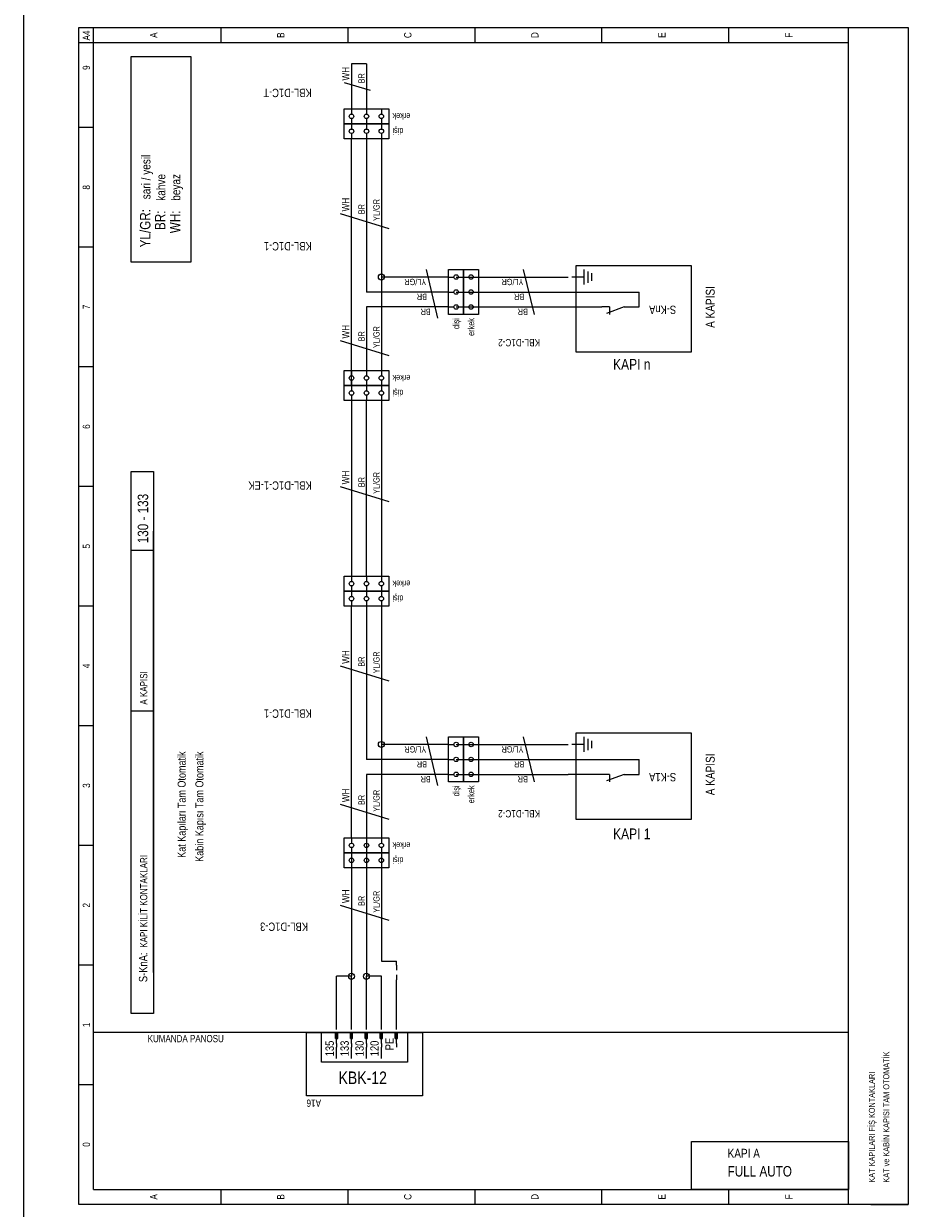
# Model space of a CAD drawing. Header units: centimetres. Extents: x 0 to 12309, y -30 to 2970.
# Tile 23 of 28: x 10194 to 10905, y 1019 to 1971. Entities that reach past the tile are written whole.
import ezdxf
from ezdxf.enums import TextEntityAlignment as Align

# ---------------------------------------------------------------- set-up
doc = ezdxf.new("R2010")
doc.units = ezdxf.units.CM
for name, color, linetype in [('ASN-CERCEVE', 7, 'CONTINUOUS'), ('ASN-ELEKTRIK', 3, 'CONTINUOUS'), ('ASN-ELEKTRIK-YAZI', 4, 'CONTINUOUS')]:
    doc.layers.add(name, color=color, linetype=linetype)
doc.styles.get("Standard").update_dxf_attribs({"font": 'arial.ttf', "width": 0.8})

msp = doc.modelspace()

# ---------------------------------------------------------------- linework, layer by layer
at = {"layer": 'ASN-CERCEVE'}
msp.add_line((10193.9, 0), (10193.9, 2970), dxfattribs=at)
at = {"layer": 'ASN-ELEKTRIK'}
for p, q in [((10238.13, 1022.32), (10238.13, 1968.08)), ((10238.13, 1968.08), (10905.3, 1968.08)), ((10250.15, 1034.34), (10250.15, 1968.08)), ((10352.33, 1968.08), (10352.33, 1956.05)), ((10454.51, 1968.08), (10454.51, 1956.05)), ((10556.69, 1968.08), (10556.69, 1956.05)), ((10658.87, 1956.05), (10658.87, 1968.08)), ((10761.04, 1956.05), (10761.04, 1968.08)), ((10857.21, 1022.32), (10857.21, 1968.08)), ((10905.3, 1968.08), (10905.3, 1022.32)), ((10238.13, 1956.05), (10857.21, 1956.05)), ((10280.21, 1779.64), (10280.21, 1944.93)), ((10280.21, 1944.93), (10328.29, 1944.93)), ((10328.29, 1944.93), (10328.29, 1779.64)), ((10469.54, 1938.92), (10457.51, 1938.92)), ((10457.51, 1938.92), (10457.51, 1902.86)), ((10469.54, 1938.92), (10469.54, 1902.86)), ((10451.5, 1923.89), (10472.54, 1917.88)), ((10451.5, 1890.84), (10451.5, 1902.86)), ((10451.5, 1902.86), (10487.57, 1902.86)), ((10457.51, 1902.86), (10457.51, 1898.65)), ((10457.51, 1895.04), (10457.51, 1890.84)), ((10469.54, 1902.86), (10469.54, 1898.65)), ((10469.54, 1895.04), (10469.54, 1890.84)), ((10481.56, 1902.86), (10481.56, 1898.65)), ((10481.56, 1895.04), (10481.56, 1890.84)), ((10487.57, 1902.86), (10487.57, 1890.84)), ((10250.15, 1887.83), (10238.13, 1887.83)), ((10487.57, 1890.84), (10451.5, 1890.84)), ((10451.5, 1878.81), (10451.5, 1890.84)), ((10451.5, 1890.84), (10487.57, 1890.84)), ((10457.51, 1890.84), (10457.51, 1886.63)), ((10469.54, 1890.84), (10469.54, 1886.63)), ((10481.56, 1890.84), (10481.56, 1886.63)), ((10487.57, 1890.84), (10487.57, 1878.81)), ((10487.57, 1878.81), (10451.5, 1878.81)), ((10457.51, 1883.02), (10457.51, 1878.81)), ((10457.51, 1692.49), (10457.51, 1878.81)), ((10469.54, 1883.02), (10469.54, 1878.81)), ((10469.54, 1878.81), (10469.54, 1755.6)), ((10481.56, 1883.02), (10481.56, 1878.81)), ((10481.56, 1878.81), (10481.56, 1767.62)), ((10448.5, 1818.71), (10487.57, 1806.69)), ((10250.15, 1791.66), (10238.13, 1791.66)), ((10328.29, 1779.64), (10280.21, 1779.64)), ((10517.62, 1773.63), (10526.64, 1734.56)), ((10535.65, 1737.57), (10535.65, 1773.63)), ((10535.65, 1773.63), (10547.67, 1773.63)), ((10547.67, 1737.57), (10547.67, 1773.63)), ((10547.67, 1773.63), (10559.69, 1773.63)), ((10547.67, 1773.63), (10547.67, 1737.57)), ((10559.69, 1773.63), (10559.69, 1737.57)), ((10604.77, 1737.57), (10595.76, 1773.63)), ((10730.99, 1776.64), (10637.83, 1776.64)), ((10637.83, 1776.64), (10637.83, 1707.52)), ((10644.44, 1773.63), (10644.44, 1761.61)), ((10647.45, 1772.13), (10647.45, 1763.11)), ((10730.99, 1707.52), (10730.99, 1776.64)), ((10535.65, 1767.62), (10481.56, 1767.62)), ((10481.56, 1767.62), (10481.56, 1692.49)), ((10535.65, 1767.62), (10539.86, 1767.62)), ((10541.66, 1767.62), (10631.82, 1767.62)), ((10547.67, 1767.62), (10551.88, 1767.62)), ((10644.44, 1767.62), (10634.82, 1767.62)), ((10650.45, 1770.63), (10650.45, 1764.62)), ((10535.65, 1755.6), (10469.54, 1755.6)), ((10535.65, 1755.6), (10539.86, 1755.6)), ((10541.66, 1755.6), (10631.82, 1755.6)), ((10547.67, 1755.6), (10551.88, 1755.6)), ((10613.79, 1755.6), (10688.92, 1755.6)), ((10688.92, 1743.58), (10688.92, 1755.6)), ((10535.65, 1743.58), (10469.54, 1743.58)), ((10469.54, 1743.58), (10469.54, 1692.49)), ((10535.65, 1743.58), (10539.86, 1743.58)), ((10541.66, 1743.58), (10631.82, 1743.58)), ((10547.67, 1743.58), (10551.88, 1743.58)), ((10613.79, 1743.58), (10625.81, 1743.58)), ((10631.82, 1743.58), (10658.87, 1743.58)), ((10664.88, 1743.58), (10658.87, 1743.58)), ((10676.9, 1743.58), (10662.47, 1738.33)), ((10664.88, 1743.58), (10664.88, 1737.57)), ((10676.9, 1743.58), (10682.91, 1743.58)), ((10682.91, 1743.58), (10688.92, 1743.58)), ((10547.67, 1737.57), (10535.65, 1737.57)), ((10559.69, 1737.57), (10547.67, 1737.57)), ((10448.5, 1716.53), (10487.57, 1704.51)), ((10637.83, 1707.52), (10730.99, 1707.52)), ((10250.15, 1695.49), (10238.13, 1695.49)), ((10451.5, 1680.47), (10451.5, 1692.49)), ((10451.5, 1692.49), (10487.57, 1692.49)), ((10457.51, 1692.49), (10457.51, 1688.28)), ((10457.51, 1680.47), (10457.51, 1692.49)), ((10469.54, 1692.49), (10469.54, 1688.28)), ((10481.56, 1692.49), (10481.56, 1688.28)), ((10487.57, 1692.49), (10487.57, 1680.47)), ((10487.57, 1680.47), (10451.5, 1680.47)), ((10451.5, 1668.45), (10451.5, 1680.47)), ((10451.5, 1680.47), (10487.57, 1680.47)), ((10457.51, 1684.68), (10457.51, 1680.47)), ((10457.51, 1680.47), (10457.51, 1676.26)), ((10469.54, 1684.68), (10469.54, 1680.47)), ((10469.54, 1680.47), (10469.54, 1676.26)), ((10481.56, 1684.68), (10481.56, 1680.47)), ((10481.56, 1680.47), (10481.56, 1676.26)), ((10487.57, 1680.47), (10487.57, 1668.45)), ((10487.57, 1668.45), (10451.5, 1668.45)), ((10457.51, 1672.65), (10457.51, 1668.45)), ((10457.51, 1668.45), (10457.51, 1527.2)), ((10469.54, 1672.65), (10469.54, 1668.45)), ((10469.54, 1527.2), (10469.54, 1668.45)), ((10481.56, 1672.65), (10481.56, 1668.45)), ((10481.56, 1668.45), (10481.56, 1527.2)), ((10280.21, 1175.59), (10280.21, 1611.35)), ((10280.21, 1611.35), (10298.24, 1611.35)), ((10298.24, 1611.35), (10298.24, 1175.59)), ((10250.15, 1599.33), (10238.13, 1599.33)), ((10448.5, 1599.33), (10487.57, 1587.31)), ((10298.24, 1208.65), (10298.24, 1563.26)), ((10280.21, 1548.24), (10298.24, 1548.24)), ((10451.5, 1515.18), (10451.5, 1527.2)), ((10451.5, 1527.2), (10487.57, 1527.2)), ((10457.51, 1527.2), (10457.51, 1522.99)), ((10469.54, 1527.2), (10469.54, 1522.99)), ((10481.56, 1527.2), (10481.56, 1522.99)), ((10487.57, 1527.2), (10487.57, 1515.18)), ((10487.57, 1515.18), (10451.5, 1515.18)), ((10451.5, 1503.16), (10451.5, 1515.18)), ((10451.5, 1515.18), (10487.57, 1515.18)), ((10457.51, 1519.39), (10457.51, 1515.18)), ((10457.51, 1515.18), (10457.51, 1510.97)), ((10469.54, 1519.39), (10469.54, 1515.18)), ((10469.54, 1515.18), (10469.54, 1510.97)), ((10481.56, 1519.39), (10481.56, 1515.18)), ((10481.56, 1515.18), (10481.56, 1510.97)), ((10487.57, 1515.18), (10487.57, 1503.16)), ((10457.51, 1507.37), (10457.51, 1503.16)), ((10469.54, 1507.37), (10469.54, 1503.16)), ((10481.56, 1507.37), (10481.56, 1503.16)), ((10250.15, 1503.16), (10238.13, 1503.16)), ((10487.57, 1503.16), (10451.5, 1503.16)), ((10457.51, 1316.83), (10457.51, 1503.16)), ((10469.54, 1503.16), (10469.54, 1379.94)), ((10481.56, 1503.16), (10481.56, 1391.97)), ((10448.5, 1455.08), (10487.57, 1443.05)), ((10280.21, 1419.01), (10298.24, 1419.01)), ((10250.15, 1406.99), (10238.13, 1406.99)), ((10730.99, 1400.98), (10637.83, 1400.98)), ((10637.83, 1400.98), (10637.83, 1331.86)), ((10730.99, 1331.86), (10730.99, 1400.98)), ((10535.65, 1391.97), (10481.56, 1391.97)), ((10481.56, 1391.97), (10481.56, 1316.83)), ((10517.62, 1397.98), (10526.64, 1358.91)), ((10535.65, 1361.91), (10535.65, 1397.98)), ((10535.65, 1397.98), (10547.67, 1397.98)), ((10535.65, 1391.97), (10539.86, 1391.97)), ((10541.66, 1391.97), (10631.82, 1391.97)), ((10547.67, 1361.91), (10547.67, 1397.98)), ((10547.67, 1397.98), (10559.69, 1397.98)), ((10547.67, 1397.98), (10547.67, 1361.91)), ((10547.67, 1391.97), (10551.88, 1391.97)), ((10559.69, 1397.98), (10559.69, 1361.91)), ((10604.77, 1361.91), (10595.76, 1397.98)), ((10644.44, 1391.97), (10634.82, 1391.97)), ((10644.44, 1397.98), (10644.44, 1385.96)), ((10647.45, 1396.47), (10647.45, 1387.46)), ((10650.45, 1394.97), (10650.45, 1388.96)), ((10535.65, 1379.94), (10469.54, 1379.94)), ((10535.65, 1379.94), (10539.86, 1379.94)), ((10541.66, 1379.94), (10631.82, 1379.94)), ((10547.67, 1379.94), (10551.88, 1379.94)), ((10613.79, 1379.94), (10688.92, 1379.94)), ((10688.92, 1367.92), (10688.92, 1379.94)), ((10535.65, 1367.92), (10469.54, 1367.92)), ((10469.54, 1367.92), (10469.54, 1307.82)), ((10535.65, 1367.92), (10539.86, 1367.92)), ((10547.67, 1361.91), (10535.65, 1361.91)), ((10541.66, 1367.92), (10631.82, 1367.92)), ((10547.67, 1367.92), (10551.88, 1367.92)), ((10559.69, 1361.91), (10547.67, 1361.91)), ((10613.79, 1367.92), (10625.81, 1367.92)), ((10658.87, 1367.92), (10631.82, 1367.92)), ((10664.88, 1367.92), (10658.87, 1367.92)), ((10676.9, 1367.92), (10662.47, 1362.67)), ((10664.88, 1367.92), (10664.88, 1361.91)), ((10676.9, 1367.92), (10682.91, 1367.92)), ((10682.91, 1367.92), (10688.92, 1367.92)), ((10448.5, 1343.88), (10487.57, 1331.86)), ((10637.83, 1331.86), (10730.99, 1331.86)), ((10451.5, 1304.81), (10451.5, 1316.83)), ((10451.5, 1316.83), (10487.57, 1316.83)), ((10457.51, 1316.83), (10457.51, 1312.63)), ((10469.54, 1316.83), (10469.54, 1312.63)), ((10481.56, 1316.83), (10481.56, 1312.63)), ((10487.57, 1316.83), (10487.57, 1304.81)), ((10250.15, 1310.82), (10238.13, 1310.82)), ((10487.57, 1304.81), (10451.5, 1304.81)), ((10451.5, 1292.79), (10451.5, 1304.81)), ((10451.5, 1304.81), (10487.57, 1304.81)), ((10457.51, 1309.02), (10457.51, 1304.81)), ((10457.51, 1304.81), (10457.51, 1300.61)), ((10457.51, 1304.81), (10457.51, 1205.64)), ((10469.54, 1309.02), (10469.54, 1304.81)), ((10469.54, 1304.81), (10469.54, 1300.61)), ((10469.54, 1304.81), (10469.54, 1205.64)), ((10481.56, 1309.02), (10481.56, 1304.81)), ((10481.56, 1304.81), (10481.56, 1300.61)), ((10481.56, 1304.81), (10481.56, 1217.66)), ((10487.57, 1304.81), (10487.57, 1292.79)), ((10457.51, 1297), (10457.51, 1292.79)), ((10469.54, 1297), (10469.54, 1292.79)), ((10481.56, 1297), (10481.56, 1292.79)), ((10487.57, 1292.79), (10451.5, 1292.79)), ((10448.5, 1262.74), (10487.57, 1250.72)), ((10250.15, 1214.66), (10238.13, 1214.66)), ((10481.56, 1217.66), (10493.58, 1217.66)), ((10493.58, 1214.66), (10493.58, 1217.66)), ((10493.58, 1214.66), (10493.58, 1210.45)), ((10457.51, 1205.64), (10445.49, 1205.64)), ((10445.49, 1166.57), (10445.49, 1205.64)), ((10457.51, 1166.57), (10457.51, 1205.64)), ((10481.56, 1205.64), (10469.54, 1205.64)), ((10469.54, 1166.57), (10469.54, 1205.64)), ((10481.56, 1166.57), (10481.56, 1205.64)), ((10493.58, 1206.84), (10493.58, 1202.64)), ((10493.58, 1166.57), (10493.58, 1202.64)), ((10298.24, 1175.59), (10280.21, 1175.59)), ((10445.49, 1162.97), (10445.49, 1166.57)), ((10457.51, 1162.97), (10457.51, 1166.57)), ((10469.54, 1162.97), (10469.54, 1166.57)), ((10481.56, 1162.97), (10481.56, 1166.57)), ((10493.58, 1162.97), (10493.58, 1166.57)), ((10478.55, 1160.56), (10250.15, 1160.56)), ((10421.45, 1109.47), (10421.45, 1160.56)), ((10421.45, 1160.56), (10514.61, 1160.56)), ((10433.47, 1136.52), (10433.47, 1160.56)), ((10433.47, 1160.56), (10502.59, 1160.56)), ((10444.59, 1160.56), (10446.4, 1160.56)), ((10444.59, 1155.75), (10444.59, 1160.56)), ((10444.59, 1155.75), (10446.4, 1155.75)), ((10444.89, 1155.75), (10444.89, 1160.56)), ((10445.19, 1155.75), (10445.19, 1160.56)), ((10445.49, 1151.55), (10445.49, 1160.56)), ((10445.79, 1155.75), (10445.79, 1160.56)), ((10446.09, 1155.75), (10446.09, 1160.56)), ((10446.4, 1155.75), (10446.4, 1160.56)), ((10456.61, 1160.56), (10458.42, 1160.56)), ((10456.61, 1155.75), (10456.61, 1160.56)), ((10456.61, 1155.75), (10458.42, 1155.75)), ((10456.91, 1155.75), (10456.91, 1160.56)), ((10457.21, 1155.75), (10457.21, 1160.56)), ((10457.51, 1151.55), (10457.51, 1160.56)), ((10457.82, 1155.75), (10457.82, 1160.56)), ((10458.12, 1155.75), (10458.12, 1160.56)), ((10458.42, 1155.75), (10458.42, 1160.56)), ((10468.63, 1160.56), (10470.44, 1160.56)), ((10468.63, 1155.75), (10468.63, 1160.56)), ((10468.63, 1155.75), (10470.44, 1155.75)), ((10468.93, 1155.75), (10468.93, 1160.56)), ((10469.24, 1155.75), (10469.24, 1160.56)), ((10469.54, 1151.55), (10469.54, 1160.56)), ((10469.84, 1155.75), (10469.84, 1160.56)), ((10470.14, 1155.75), (10470.14, 1160.56)), ((10470.44, 1155.75), (10470.44, 1160.56)), ((10857.21, 1160.56), (10478.55, 1160.56)), ((10480.66, 1160.56), (10482.46, 1160.56)), ((10480.66, 1155.75), (10480.66, 1160.56)), ((10480.66, 1155.75), (10482.46, 1155.75)), ((10480.96, 1155.75), (10480.96, 1160.56)), ((10481.26, 1155.75), (10481.26, 1160.56)), ((10481.56, 1151.55), (10481.56, 1160.56)), ((10481.86, 1155.75), (10481.86, 1160.56)), ((10482.16, 1155.75), (10482.16, 1160.56)), ((10482.46, 1155.75), (10482.46, 1160.56)), ((10492.68, 1160.56), (10494.48, 1160.56)), ((10492.68, 1155.75), (10492.68, 1160.56)), ((10492.68, 1155.75), (10494.48, 1155.75)), ((10492.98, 1155.75), (10492.98, 1160.56)), ((10493.28, 1155.75), (10493.28, 1160.56)), ((10493.58, 1151.55), (10493.58, 1160.56)), ((10493.88, 1155.75), (10493.88, 1160.56)), ((10494.18, 1155.75), (10494.18, 1160.56)), ((10494.48, 1155.75), (10494.48, 1160.56)), ((10502.59, 1160.56), (10502.59, 1136.52)), ((10514.61, 1160.56), (10514.61, 1109.47)), ((10445.49, 1151.55), (10445.49, 1148.54)), ((10445.49, 1139.53), (10445.49, 1148.54)), ((10457.51, 1151.55), (10457.51, 1148.54)), ((10457.51, 1139.53), (10457.51, 1148.54)), ((10469.54, 1151.55), (10469.54, 1148.54)), ((10469.54, 1139.53), (10469.54, 1148.54)), ((10481.56, 1151.55), (10481.56, 1148.54)), ((10481.56, 1139.53), (10481.56, 1148.54)), ((10493.58, 1151.55), (10493.58, 1148.54)), ((10502.59, 1136.52), (10433.47, 1136.52)), ((10250.15, 1118.49), (10238.13, 1118.49)), ((10514.61, 1109.47), (10421.45, 1109.47)), ((10250.15, 1034.34), (10857.21, 1034.34)), ((10352.33, 1034.34), (10352.33, 1022.32)), ((10454.51, 1034.34), (10454.51, 1022.32)), ((10556.69, 1034.34), (10556.69, 1022.32)), ((10658.87, 1022.32), (10658.87, 1034.34)), ((10761.04, 1022.32), (10761.04, 1034.34)), ((10857.21, 1022.32), (10857.21, 1034.34)), ((10905.3, 1022.32), (10238.13, 1022.32)), ((10875.24, 1022.32), (10905.3, 1022.32))]:
    msp.add_line(p, q, dxfattribs=at)
msp.add_lwpolyline([(10857.21, 1034.34), (10730.99, 1034.34), (10730.99, 1072.94), (10857.21, 1072.94), (10857.21, 1034.34)], dxfattribs=at)
for centre, radius in [((10457.51, 1896.85), 1.8), ((10469.54, 1896.85), 1.8), ((10481.56, 1896.85), 1.8), ((10457.51, 1884.82), 1.8), ((10469.54, 1884.82), 1.8), ((10481.56, 1884.82), 1.8), ((10481.56, 1767.62), 2.4), ((10541.66, 1767.62), 1.8), ((10553.68, 1767.62), 1.8), ((10541.66, 1755.6), 1.8), ((10553.68, 1755.6), 1.8), ((10541.66, 1743.58), 1.8), ((10553.68, 1743.58), 1.8), ((10457.51, 1686.48), 1.8), ((10469.54, 1686.48), 1.8), ((10481.56, 1686.48), 1.8), ((10457.51, 1674.46), 1.8), ((10469.54, 1674.46), 1.8), ((10481.56, 1674.46), 1.8), ((10457.51, 1521.19), 1.8), ((10469.54, 1521.19), 1.8), ((10481.56, 1521.19), 1.8), ((10457.51, 1509.17), 1.8), ((10469.54, 1509.17), 1.8), ((10481.56, 1509.17), 1.8), ((10481.56, 1391.97), 2.4), ((10541.66, 1391.97), 1.8), ((10553.68, 1391.97), 1.8), ((10541.66, 1379.94), 1.8), ((10553.68, 1379.94), 1.8), ((10541.66, 1367.92), 1.8), ((10553.68, 1367.92), 1.8), ((10457.51, 1310.82), 1.8), ((10469.54, 1310.82), 1.8), ((10481.56, 1310.82), 1.8), ((10457.51, 1298.8), 1.8), ((10469.54, 1298.8), 1.8), ((10481.56, 1298.8), 1.8), ((10457.51, 1205.64), 2.4), ((10469.54, 1205.64), 2.4)]:
    msp.add_circle(centre, radius, dxfattribs=at)

# ---------------------------------------------------------------- texts
at = {"layer": 'ASN-ELEKTRIK-YAZI', "width": 0.8}
for s, height, rotation, p in [('A4', 5.89, 90, (10247.27, 1957.74)), ('WH', 5.89, 90, (10455.83, 1925.58)), ('BR', 5.049, 90, (10468.09, 1923.29)), ('KBL-D1C-T', 6.732, 180, (10425.54, 1918.96)), ('sari / yesil', 7.2126, 90, (10295.83, 1830.13)), ('kahve', 7.213, 90, (10307.85, 1828.93)), ('beyaz', 7.213, 90, (10319.87, 1828.93)), ('WH', 5.89, 90, (10455.83, 1820.39)), ('BR', 5.049, 90, (10468.09, 1818.11)), ('YL/GR', 5.049, 90, (10480.11, 1812.7)), ('KBL-D1C-1', 6.732, 180, (10425.54, 1795.75)), ('YL/GR', 5.049, 180, (10517.62, 1766.18)), ('YL/GR', 5.049, 180, (10595.76, 1766.18)), ('BR', 5.049, 180, (10518.22, 1754.16)), ('BR', 5.049, 180, (10596.36, 1754.16)), ('BR', 5.049, 180, (10521.23, 1742.14)), ('BR', 5.049, 180, (10599.36, 1742.14)), ('WH', 5.89, 90, (10455.83, 1718.21)), ('YL/GR', 5.049, 90, (10480.11, 1710.52)), ('BR', 5.049, 90, (10468.09, 1715.93)), ('KBL-D1C-2', 5.89, 180, (10609.1, 1717.85)), ('WH', 5.89, 90, (10455.83, 1601.01)), ('KBL-D1C-1-EK', 6.7317, 180, (10425.54, 1603.41)), ('BR', 5.049, 90, (10468.09, 1598.73)), ('YL/GR', 5.049, 90, (10480.11, 1593.32)), ('130 - 133', 8.415, 90, (10294.03, 1553.65)), ('WH', 5.89, 90, (10455.83, 1456.76)), ('BR', 5.049, 90, (10468.09, 1454.47)), ('YL/GR', 5.049, 90, (10480.11, 1449.07)), ('A KAPISI', 5.77, 90, (10293.31, 1423.94)), ('KBL-D1C-1', 6.732, 180, (10425.54, 1420.09)), ('YL/GR', 5.049, 180, (10517.62, 1390.52)), ('YL/GR', 5.049, 180, (10595.76, 1390.52)), ('BR', 5.049, 180, (10518.22, 1378.5)), ('BR', 5.049, 180, (10596.36, 1378.5)), ('BR', 5.049, 180, (10521.23, 1366.48)), ('BR', 5.049, 180, (10599.36, 1366.48)), ('WH', 5.89, 90, (10455.83, 1345.56)), ('YL/GR', 5.049, 90, (10480.11, 1337.87)), ('BR', 5.049, 90, (10468.09, 1343.28)), ('KBL-D1C-2', 5.89, 180, (10609.1, 1339.19)), ('KAPI KİLİT KONTAKLARI', 5.7701, 90, (10293.31, 1228.6)), ('WH', 5.89, 90, (10455.83, 1264.42)), ('BR', 5.049, 90, (10468.09, 1262.14)), ('YL/GR', 5.049, 90, (10480.11, 1256.73)), ('KBL-D1C-3', 6.732, 180, (10422.53, 1248.8)), ('135', 6.732, 90, (10443.33, 1141.33)), ('133', 6.732, 90, (10455.35, 1141.33)), ('130', 6.732, 90, (10467.37, 1141.33)), ('120', 6.732, 90, (10479.39, 1141.33)), ('PE', 6.732, 90, (10491.41, 1146.14)), ('KAT ve KABİN KAPISI TAM OTOMATİK', 4.8084, 90, (10889.96, 1039.79)), ('KAT KAPILARI FİŞ KONTAKLARI', 4.8084, 90, (10878.38, 1039.79))]:
    msp.add_text(s, height=height, rotation=rotation, dxfattribs=at).set_placement(p)
for s, height, p in [('A', 5.89, (10301.36, 1962.07)), ('B', 5.89, (10403.54, 1962.07)), ('C', 5.89, (10505.72, 1962.07)), ('D', 5.89, (10607.9, 1962.07)), ('E', 5.89, (10710.07, 1962.07)), ('F', 5.89, (10812.25, 1962.07)), ('9', 5.89, (10247.27, 1935.91)), ('8', 5.89, (10247.27, 1839.75)), ('A KAPISI', 7.213, (10749.62, 1743.58)), ('7', 5.89, (10247.27, 1743.58)), ('6', 5.89, (10247.27, 1647.41)), ('5', 5.89, (10247.27, 1551.24)), ('4', 5.89, (10247.27, 1455.08)), ('A KAPISI', 7.213, (10749.62, 1367.92)), ('3', 5.89, (10247.27, 1358.91)), ('2', 5.89, (10247.27, 1262.74)), ('1', 5.89, (10247.27, 1166.57)), ('0', 5.89, (10247.27, 1070.41)), ('A', 5.89, (10301.36, 1028.33)), ('B', 5.89, (10403.54, 1028.33)), ('C', 5.89, (10505.72, 1028.33)), ('D', 5.89, (10607.9, 1028.33)), ('E', 5.89, (10710.07, 1028.33)), ('F', 5.89, (10812.25, 1028.33))]:
    msp.add_text(s, height=height, rotation=90, dxfattribs=at).set_placement(p, align=Align.CENTER)
for s, height, rotation, p in [('erkek', 5.049, 180, (10490.45, 1899.37)), ('dişi', 5.049, 180, (10490.45, 1887.35)), ('YL/GR:', 8.415, 90, (10295.83, 1822.32)), ('BR:', 8.415, 90, (10307.85, 1821.11)), ('WH:', 8.415, 90, (10319.87, 1821.11)), ('S-KnA', 6.732, 180, (10696.85, 1744.66)), ('dişi', 5.049, 90, (10544.19, 1734.68)), ('erkek', 5.049, 90, (10556.21, 1734.68)), ('erkek', 5.049, 180, (10490.45, 1689)), ('dişi', 5.049, 180, (10490.45, 1676.98)), ('erkek', 5.049, 180, (10490.45, 1523.72)), ('dişi', 5.049, 180, (10490.45, 1511.69)), ('Kat Kapıları Tam Otomatik', 6.4913, 90, (10324.18, 1386.32)), ('Kabin Kapısı Tam Otomatik', 6.4913, 90, (10338.44, 1386.32)), ('S-K1A', 6.732, 180, (10696.85, 1369.01)), ('dişi', 5.049, 90, (10544.19, 1359.03)), ('erkek', 5.049, 90, (10556.21, 1359.03)), ('erkek', 5.049, 180, (10490.45, 1313.35)), ('dişi', 5.049, 180, (10490.45, 1301.33)), ('S-KnA:', 6.732, 90, (10293.31, 1224.75)), ('A16', 5.89, 180, (10421.33, 1106.59))]:
    msp.add_text(s, height=height, rotation=rotation, dxfattribs=at).set_placement(p, align=Align.RIGHT)
for s, height, p in [('KAPI n', 8.655, (10682.91, 1693.12)), ('KAPI 1', 8.655, (10682.91, 1315.76)), ('KBK-12', 10.098, (10466.53, 1119))]:
    msp.add_text(s, height=height, dxfattribs=at).set_placement(p, align=Align.CENTER)
msp.add_text('KUMANDA PANOSU', height=5.7701, dxfattribs=at).set_placement((10354.86, 1152.63), align=Align.RIGHT)
for s, height, p in [('KAPI A', 7.213, (10759.97, 1059.73)), ('FULL AUTO', 8.415, (10759.97, 1044.7))]:
    msp.add_text(s, height=height, dxfattribs=at).set_placement(p)

doc.saveas('drawing.dxf')
